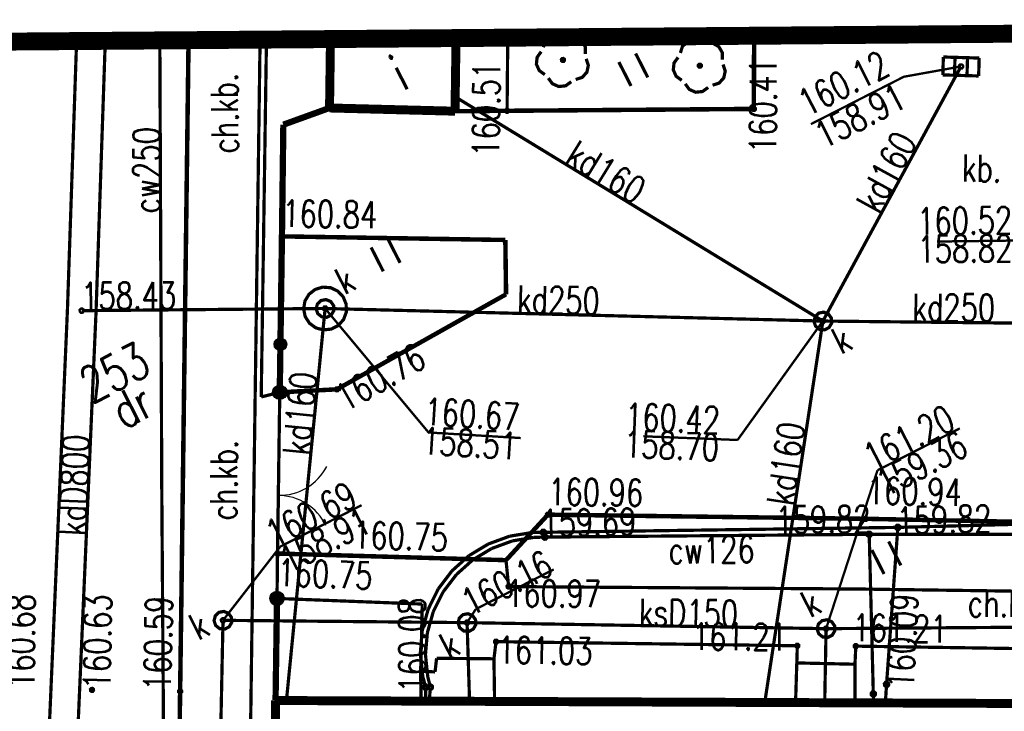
# Model space of a CAD drawing. Extents: x 0 to 7432618, y -40 to 5712028.
# Tile 137 of 165: x 7431554 to 7431582, y 5711679 to 5711698. Entities that reach past the tile are written whole.
import ezdxf
from ezdxf.enums import TextEntityAlignment as Align

# ---------------------------------------------------------------- set-up
doc = ezdxf.new("R2010")
doc.units = 0
doc.header["$MEASUREMENT"] = 0
for name, pattern in [('0', [1.5, 1, -0.5]), ('2218', [1, 0.5, -0.5]), ('3901', [0])]:
    doc.linetypes.add(name, pattern=pattern)
for name, color, linetype in [('Dzialki', 7, 'Continuous'), ('EGBB_E_T_0', 7, 'Continuous'), ('EGBB_L_0', 7, 'Continuous'), ('EGBE_L_3', 7, 'Continuous'), ('Numery_dzialek', 7, 'Continuous'), ('OTK_E_T_1', 7, 'Continuous'), ('OTK_E_T_3', 7, 'Continuous'), ('OTK_L_0', 7, 'Continuous'), ('OTK_L_1', 7, 'Continuous'), ('OTK_L_2', 7, 'Continuous'), ('OTK_L_4', 7, 'Continuous'), ('OTO_L_0', 7, 'Continuous'), ('OTO_L_1', 7, 'Continuous'), ('OTR_T_0', 7, 'Continuous'), ('OTZ_L_3', 7, 'Continuous'), ('OTZ_T_0', 7, 'Continuous'), ('SUCP_E_T_0', 7, 'Continuous'), ('SUCP_L_0', 7, 'Continuous'), ('SUCR_T_0', 7, 'Continuous'), ('SUK_E_T_4', 7, 'Continuous'), ('SUK_T_1', 7, 'Continuous'), ('SUK_T_3', 7, 'Continuous'), ('SUKP_E_T_0', 7, 'Continuous'), ('SUKP_L_0', 7, 'Continuous'), ('SUKR_T_0', 7, 'Continuous'), ('SUP_E_T_1', 7, 'Continuous'), ('SUP_L_1', 7, 'Continuous'), ('SUP_T_4', 7, 'Continuous'), ('Uzytki', 7, 'Continuous'), ('zakres', 7, 'Continuous')]:
    doc.layers.add(name, color=color, linetype=linetype)
doc.styles.add('STYL_ARIAL', font='simplex', dxfattribs={"width": 0.75, "oblique": 0.1})

# ---------------------------------------------------------------- blocks, each defined once
blk = doc.blocks.new('OTOB')
at = {"color": 0}
for centre, start, end in [((-1.5, 0), 0, 63.26058), ((1.5, 0), 116.73942, 180)]:
    blk.add_arc(centre, 1.5, start, end, dxfattribs=at)
blk = doc.blocks.new('KOGR')
at = {"color": 0}
for radius in [0.2, 0.18, 0.16, 0.14, 0.12, 0.1, 0.08, 0.06, 0.04, 0.02]:
    blk.add_circle((0, 0), radius, dxfattribs=at)

msp = doc.modelspace()

# ---------------------------------------------------------------- linework, layer by layer
at = {"layer": 'Dzialki', "color": 18, "true_color": 0x000000, "const_width": 0.09}
msp.add_lwpolyline([(7431560.311485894, 5711667.03784219), (7431560.735552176, 5711697.724286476)], dxfattribs=at)
at = {"layer": 'EGBB_L_0', "color": 18, "true_color": 0x000000, "const_width": 0.25}
for points in [[(7431562.7002797, 5711697.739738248), (7431562.673508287, 5711695.816908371)], [(7431566.175972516, 5711695.727218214), (7431566.20489577, 5711697.767193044)], [(7431562.673508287, 5711695.816908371), (7431566.175972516, 5711695.727218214)], [(7431561.167156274, 5711679.280812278), (7431561.0811464, 5711666.981073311)], [(7431592.48688263, 5711679.155962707), (7431561.167156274, 5711679.280812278)]]:
    msp.add_lwpolyline(points, dxfattribs=at)
at = {"layer": 'EGBE_L_3', "color": 18, "true_color": 0x000000, "const_width": 0.09}
for points in [[(7431565.661287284, 5711680.459471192), (7431565.619452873, 5711680.079011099)], [(7431567.262469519, 5711680.444792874), (7431565.661287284, 5711680.459471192)], [(7431567.281240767, 5711679.256386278), (7431567.262469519, 5711680.444792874)], [(7431565.619452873, 5711680.079011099), (7431565.216802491, 5711680.098315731)], [(7431565.216802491, 5711680.098315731), (7431565.22782788, 5711679.264545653)], [(7431575.715920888, 5711680.330076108), (7431575.681079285, 5711679.222881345)], [(7431577.339632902, 5711680.293207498), (7431575.715920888, 5711680.330076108)], [(7431577.338282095, 5711679.216320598), (7431577.339632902, 5711680.293207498)], [(7431565.22782788, 5711679.264545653), (7431567.281240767, 5711679.256386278)], [(7431575.681079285, 5711679.222881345), (7431577.338282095, 5711679.216320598)]]:
    msp.add_lwpolyline(points, dxfattribs=at)
at = {"layer": 'OTK_L_0', "color": 18, "linetype": '0', "true_color": 0x000000, "const_width": 0.09}
for points in [[(7431558.540907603, 5711682.297185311), (7431558.738715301, 5711697.708635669)], [(7431558.503628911, 5711679.537470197), (7431558.540907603, 5711682.297185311)], [(7431558.349104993, 5711668.091816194), (7431558.503628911, 5711679.537470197)]]:
    msp.add_lwpolyline(points, dxfattribs=at)
at = {"layer": 'OTK_L_1', "color": 18, "true_color": 0x000000, "const_width": 0.125}
for points in [[(7431558.738715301, 5711697.708635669), (7431558.540907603, 5711682.297185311)], [(7431574.516265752, 5711695.790533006), (7431574.525540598, 5711697.832505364)], [(7431566.175972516, 5711695.727218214), (7431567.629374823, 5711695.738251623)], [(7431567.629374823, 5711695.738251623), (7431574.516265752, 5711695.790533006)], [(7431561.345615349, 5711692.233488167), (7431567.580713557, 5711692.133236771)], [(7431567.580713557, 5711692.133236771), (7431567.601166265, 5711690.617294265)], [(7431567.601166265, 5711690.617294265), (7431562.880698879, 5711687.965184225)], [(7431562.880698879, 5711687.965184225), (7431561.284735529, 5711687.881512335)], [(7431568.770387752, 5711684.467861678), (7431567.599351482, 5711683.197793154)], [(7431577.639769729, 5711684.351830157), (7431568.770387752, 5711684.467861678)], [(7431594.091240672, 5711684.02502168), (7431577.639769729, 5711684.351830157)], [(7431567.599351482, 5711683.197793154), (7431561.220504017, 5711683.38192632)], [(7431558.540907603, 5711682.297185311), (7431558.503628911, 5711679.537470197)], [(7431558.503628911, 5711679.537470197), (7431558.349104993, 5711668.091816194)]]:
    msp.add_lwpolyline(points, dxfattribs=at)
at = {"layer": 'OTK_L_2', "color": 18, "linetype": '0', "true_color": 0x000000, "const_width": 0.09}
for points in [[(7431558.738715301, 5711697.708635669), (7431558.540907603, 5711682.297185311)], [(7431560.766933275, 5711687.752358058), (7431560.91371626, 5711697.725728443)], [(7431566.20489577, 5711697.767193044), (7431566.175972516, 5711695.727218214)], [(7431567.629374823, 5711695.738251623), (7431567.648054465, 5711697.778506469)], [(7431566.175972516, 5711695.727218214), (7431567.629374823, 5711695.738251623)], [(7431561.284735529, 5711687.881512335), (7431560.766933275, 5711687.752358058)], [(7431561.207649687, 5711682.129594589), (7431561.284735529, 5711687.881512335)], [(7431561.220504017, 5711683.38192632), (7431561.207649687, 5711682.129594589)], [(7431567.599351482, 5711683.197793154), (7431561.220504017, 5711683.38192632)], [(7431567.672033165, 5711682.460421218), (7431567.599351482, 5711683.197793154)], [(7431558.540907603, 5711682.297185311), (7431558.503628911, 5711679.537470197)], [(7431577.493647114, 5711682.391868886), (7431567.672033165, 5711682.460421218)], [(7431594.458719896, 5711682.15840468), (7431577.493647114, 5711682.391868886)], [(7431561.167156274, 5711679.280812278), (7431561.207649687, 5711682.129594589)], [(7431561.207649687, 5711682.129594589), (7431565.260713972, 5711681.972528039)], [(7431565.260713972, 5711681.972528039), (7431565.241113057, 5711681.019786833)], [(7431565.241113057, 5711681.019786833), (7431565.216802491, 5711680.098315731)], [(7431567.262469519, 5711680.444792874), (7431567.32144508, 5711680.923772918)], [(7431567.32144508, 5711680.923772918), (7431575.73017638, 5711680.808716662)], [(7431575.73017638, 5711680.808716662), (7431575.715920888, 5711680.330076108)], [(7431577.339632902, 5711680.293207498), (7431577.362628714, 5711680.798747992)], [(7431577.362628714, 5711680.798747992), (7431585.427049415, 5711680.67660566)], [(7431565.619452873, 5711680.079011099), (7431565.661287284, 5711680.459471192)], [(7431565.661287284, 5711680.459471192), (7431567.262469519, 5711680.444792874)], [(7431565.216802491, 5711680.098315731), (7431565.619452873, 5711680.079011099)], [(7431575.715920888, 5711680.330076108), (7431577.339632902, 5711680.293207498)], [(7431558.503628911, 5711679.537470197), (7431558.349104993, 5711668.091816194)], [(7431561.0811464, 5711666.981073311), (7431561.167156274, 5711679.280812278)]]:
    msp.add_lwpolyline(points, dxfattribs=at)
at = {"layer": 'OTK_L_4', "color": 18, "linetype": '0', "true_color": 0x000000, "const_width": 0.09}
for points in [[(7431574.525540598, 5711697.832505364), (7431574.516265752, 5711695.790533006)], [(7431562.673508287, 5711695.816908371), (7431561.384561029, 5711695.3509524)], [(7431566.175972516, 5711695.727218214), (7431562.673508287, 5711695.816908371)], [(7431574.516265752, 5711695.790533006), (7431567.629374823, 5711695.738251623)], [(7431567.629374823, 5711695.738251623), (7431566.175972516, 5711695.727218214)], [(7431561.384561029, 5711695.3509524), (7431561.345615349, 5711692.233488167)], [(7431561.345615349, 5711692.233488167), (7431567.580713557, 5711692.133236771)], [(7431567.580713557, 5711692.133236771), (7431567.601166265, 5711690.617294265)], [(7431567.601166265, 5711690.617294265), (7431562.880698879, 5711687.965184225)], [(7431561.284735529, 5711687.881512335), (7431561.220504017, 5711683.38192632)], [(7431562.880698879, 5711687.965184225), (7431561.284735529, 5711687.881512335)], [(7431567.599351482, 5711683.197793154), (7431568.770387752, 5711684.467861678)], [(7431568.770387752, 5711684.467861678), (7431577.639769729, 5711684.351830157)], [(7431577.639769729, 5711684.351830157), (7431594.091240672, 5711684.02502168)], [(7431561.220504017, 5711683.38192632), (7431567.599351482, 5711683.197793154)]]:
    msp.add_lwpolyline(points, dxfattribs=at)
at = {"layer": 'OTO_L_0', "color": 18, "linetype": '3901', "true_color": 0x000000, "const_width": 0.175}
for points in [[(7431562.673508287, 5711695.816908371), (7431561.384561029, 5711695.3509524)], [(7431561.384561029, 5711695.3509524), (7431561.345615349, 5711692.233488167)], [(7431561.345615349, 5711692.233488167), (7431561.284735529, 5711687.881512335)], [(7431561.207649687, 5711682.129594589), (7431561.167156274, 5711679.280812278)]]:
    msp.add_lwpolyline(points, dxfattribs=at)
at = {"layer": 'OTO_L_0', "color": 18, "true_color": 0x000000}
for radius in [0.175, 0.1575, 0.14, 0.1225, 0.105, 0.0875, 0.07, 0.0525, 0.035]:
    msp.add_circle((7431561.303494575, 5711689.222037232), radius, dxfattribs=at)
at = {"layer": 'OTO_L_1', "color": 18, "true_color": 0x000000, "const_width": 0.09}
for points in [[(7431561.284735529, 5711687.881512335), (7431561.207649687, 5711682.129594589)], [(7431561.207649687, 5711682.129594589), (7431561.284735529, 5711687.881512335)]]:
    msp.add_lwpolyline(points, dxfattribs=at)
at = {"layer": 'OTR_T_0', "color": 18, "true_color": 0x000000, "const_width": 0.09}
for points in [[(7431567.608945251, 5711695.778346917), (7431567.643271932, 5711695.781022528), (7431567.669470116, 5711695.758681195), (7431567.672145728, 5711695.724354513), (7431567.649804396, 5711695.698156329), (7431567.615477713, 5711695.695480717), (7431567.589279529, 5711695.717822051), (7431567.586603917, 5711695.752148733), (7431567.608945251, 5711695.778346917)], [(7431574.495836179, 5711695.8306283), (7431574.530162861, 5711695.833303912), (7431574.556361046, 5711695.810962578), (7431574.559036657, 5711695.776635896), (7431574.536695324, 5711695.750437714), (7431574.502368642, 5711695.747762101), (7431574.476170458, 5711695.770103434), (7431574.473494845, 5711695.804430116), (7431574.495836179, 5711695.8306283)], [(7431561.325185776, 5711692.273583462), (7431561.359512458, 5711692.276259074), (7431561.385710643, 5711692.253917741), (7431561.388386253, 5711692.219591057), (7431561.366044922, 5711692.193392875), (7431561.33171824, 5711692.190717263), (7431561.305520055, 5711692.213058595), (7431561.302844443, 5711692.247385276), (7431561.325185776, 5711692.273583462)], [(7431562.860269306, 5711688.005279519), (7431562.894595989, 5711688.00795513), (7431562.920794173, 5711687.985613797), (7431562.923469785, 5711687.951287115), (7431562.901128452, 5711687.925088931), (7431562.866801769, 5711687.922413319), (7431562.840603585, 5711687.944754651), (7431562.837927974, 5711687.979081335), (7431562.860269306, 5711688.005279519)], [(7431568.749958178, 5711684.507956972), (7431568.784284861, 5711684.510632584), (7431568.810483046, 5711684.488291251), (7431568.813158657, 5711684.453964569), (7431568.790817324, 5711684.427766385), (7431568.756490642, 5711684.425090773), (7431568.730292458, 5711684.447432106), (7431568.727616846, 5711684.481758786), (7431568.749958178, 5711684.507956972)], [(7431577.619340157, 5711684.391925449), (7431577.653666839, 5711684.39460106), (7431577.679865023, 5711684.372259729), (7431577.682540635, 5711684.337933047), (7431577.660199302, 5711684.311734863), (7431577.625872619, 5711684.309059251), (7431577.599674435, 5711684.331400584), (7431577.596998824, 5711684.365727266), (7431577.619340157, 5711684.391925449)], [(7431561.200074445, 5711683.422021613), (7431561.234401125, 5711683.424697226), (7431561.26059931, 5711683.402355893), (7431561.263274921, 5711683.368029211), (7431561.24093359, 5711683.341831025), (7431561.206606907, 5711683.339155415), (7431561.180408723, 5711683.361496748), (7431561.177733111, 5711683.39582343), (7431561.200074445, 5711683.422021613)], [(7431567.651603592, 5711682.500516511), (7431567.685930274, 5711682.503192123), (7431567.712128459, 5711682.480850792), (7431567.71480407, 5711682.446524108), (7431567.692462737, 5711682.420325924), (7431567.658136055, 5711682.417650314), (7431567.631937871, 5711682.439991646), (7431567.629262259, 5711682.474318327), (7431567.651603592, 5711682.500516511)], [(7431561.187220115, 5711682.169689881), (7431561.221546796, 5711682.172365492), (7431561.247744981, 5711682.150024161), (7431561.250420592, 5711682.115697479), (7431561.228079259, 5711682.089499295), (7431561.193752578, 5711682.086823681), (7431561.167554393, 5711682.109165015), (7431561.164878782, 5711682.143491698), (7431561.187220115, 5711682.169689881)], [(7431567.301015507, 5711680.963868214), (7431567.335342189, 5711680.966543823), (7431567.361540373, 5711680.94420249), (7431567.364215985, 5711680.909875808), (7431567.341874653, 5711680.883677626), (7431567.30754797, 5711680.881002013), (7431567.281349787, 5711680.903343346), (7431567.278674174, 5711680.937670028), (7431567.301015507, 5711680.963868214)], [(7431575.709746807, 5711680.848811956), (7431575.74407349, 5711680.851487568), (7431575.770271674, 5711680.829146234), (7431575.772947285, 5711680.794819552), (7431575.750605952, 5711680.768621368), (7431575.71627927, 5711680.765945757), (7431575.690081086, 5711680.78828709), (7431575.687405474, 5711680.82261377), (7431575.709746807, 5711680.848811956)], [(7431577.342199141, 5711680.838843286), (7431577.376525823, 5711680.841518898), (7431577.402724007, 5711680.819177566), (7431577.405399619, 5711680.784850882), (7431577.383058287, 5711680.7586527), (7431577.348731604, 5711680.755977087), (7431577.32253342, 5711680.77831842), (7431577.319857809, 5711680.812645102), (7431577.342199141, 5711680.838843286)], [(7431556.0232432, 5711679.61707506), (7431556.057569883, 5711679.619750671), (7431556.083768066, 5711679.59740934), (7431556.086443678, 5711679.563082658), (7431556.064102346, 5711679.536884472), (7431556.029775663, 5711679.534208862), (7431556.003577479, 5711679.556550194), (7431556.000901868, 5711679.590876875), (7431556.0232432, 5711679.61707506)], [(7431558.483199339, 5711679.577565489), (7431558.517526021, 5711679.580241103), (7431558.543724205, 5711679.557899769), (7431558.546399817, 5711679.523573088), (7431558.524058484, 5711679.497374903), (7431558.489731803, 5711679.494699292), (7431558.463533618, 5711679.517040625), (7431558.460858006, 5711679.551367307), (7431558.483199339, 5711679.577565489)]]:
    msp.add_lwpolyline(points, dxfattribs=at)
at = {"layer": 'OTZ_L_3', "color": 18, "linetype": '0', "true_color": 0x000000, "const_width": 0.09}
for points in [[(7431567.648054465, 5711697.778506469), (7431567.629374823, 5711695.738251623)], [(7431574.516265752, 5711695.790533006), (7431574.525540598, 5711697.832505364)], [(7431571.557908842, 5711696.668118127), (7431571.217415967, 5711697.33637302)], [(7431571.090130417, 5711696.429773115), (7431570.749637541, 5711697.098028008)], [(7431567.629374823, 5711695.738251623), (7431574.516265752, 5711695.790533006)], [(7431561.345615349, 5711692.233488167), (7431561.284735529, 5711687.881512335)], [(7431567.580713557, 5711692.133236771), (7431561.345615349, 5711692.233488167)], [(7431564.17503093, 5711691.256534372), (7431563.834538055, 5711691.924789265)], [(7431564.642809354, 5711691.494879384), (7431564.302316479, 5711692.163134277)], [(7431567.601166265, 5711690.617294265), (7431567.580713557, 5711692.133236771)], [(7431562.880698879, 5711687.965184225), (7431567.601166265, 5711690.617294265)], [(7431561.284735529, 5711687.881512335), (7431562.880698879, 5711687.965184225)], [(7431568.770387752, 5711684.467861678), (7431567.599351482, 5711683.197793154)], [(7431577.639769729, 5711684.351830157), (7431568.770387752, 5711684.467861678)], [(7431594.091240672, 5711684.02502168), (7431577.639769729, 5711684.351830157)], [(7431578.620133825, 5711683.050017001), (7431578.27964095, 5711683.718271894)], [(7431578.1523554, 5711682.811671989), (7431577.811862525, 5711683.479926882)], [(7431567.599351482, 5711683.197793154), (7431567.672033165, 5711682.460421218)], [(7431567.672033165, 5711682.460421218), (7431577.493647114, 5711682.391868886)], [(7431577.493647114, 5711682.391868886), (7431594.458719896, 5711682.15840468)]]:
    msp.add_lwpolyline(points, dxfattribs=at)
at = {"layer": 'OTZ_T_0', "color": 96, "true_color": 0x008000, "const_width": 0.09}
for points in [[(7431568.643687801, 5711697.511065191), (7431568.703918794, 5711697.69506418), (7431568.806793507, 5711697.787660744)], [(7431569.35740239, 5711697.783924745), (7431569.551053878, 5711697.783605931), (7431569.55106829, 5711697.793489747)], [(7431569.55106829, 5711697.793489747), (7431569.718739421, 5711697.686667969), (7431569.81571855, 5711697.519023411), (7431569.815981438, 5711697.325331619)], [(7431572.464658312, 5711697.351789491), (7431572.524889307, 5711697.535788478), (7431572.668851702, 5711697.665369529), (7431572.858303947, 5711697.705671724), (7431573.042565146, 5711697.64624773)], [(7431573.178462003, 5711697.624694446), (7431573.372024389, 5711697.624330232), (7431573.539709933, 5711697.52739227), (7431573.636689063, 5711697.359747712), (7431573.637041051, 5711697.166101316)], [(7431568.68271024, 5711696.747901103), (7431568.526253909, 5711696.862008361), (7431568.447629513, 5711697.039005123), (7431568.467768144, 5711697.231644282), (7431568.581246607, 5711697.388453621)], [(7431569.167989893, 5711697.19639653), (7431569.202316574, 5711697.199072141), (7431569.228514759, 5711697.176730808), (7431569.23119037, 5711697.142404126), (7431569.208849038, 5711697.11620594), (7431569.174522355, 5711697.11353033), (7431569.148324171, 5711697.135871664), (7431569.14564856, 5711697.170198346), (7431569.167989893, 5711697.19639653)], [(7431569.837495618, 5711697.189493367), (7431569.897079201, 5711697.005151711), (7431569.856656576, 5711696.815757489), (7431569.727204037, 5711696.67179645), (7431569.543045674, 5711696.611632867)], [(7431572.503769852, 5711696.5886708), (7431572.34722442, 5711696.70273266), (7431572.268600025, 5711696.879729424), (7431572.288738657, 5711697.072368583), (7431572.40230622, 5711697.22922332)], [(7431572.988960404, 5711697.037120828), (7431573.023287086, 5711697.039796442), (7431573.04948527, 5711697.017455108), (7431573.052160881, 5711696.983128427), (7431573.029819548, 5711696.956930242), (7431572.995492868, 5711696.954254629), (7431572.969294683, 5711696.976595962), (7431572.966619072, 5711697.010922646), (7431572.988960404, 5711697.037120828)], [(7431573.658555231, 5711697.030263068), (7431573.718049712, 5711696.84587601), (7431573.677627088, 5711696.656481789), (7431573.548174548, 5711696.512520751), (7431573.364105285, 5711696.452402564)], [(7431569.420532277, 5711696.549209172), (7431569.263702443, 5711696.435630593), (7431569.071145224, 5711696.415519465), (7431568.894162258, 5711696.494140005), (7431568.779959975, 5711696.650652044)], [(7431573.241591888, 5711696.389978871), (7431573.084672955, 5711696.276354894), (7431572.892115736, 5711696.256243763), (7431572.715132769, 5711696.334864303), (7431572.601019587, 5711696.491421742)]]:
    msp.add_lwpolyline(points, dxfattribs=at)
at = {"layer": 'SUCP_L_0', "color": 6, "true_color": 0xed00ed, "const_width": 0.09}
for points in [[(7431557.936751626, 5711697.702368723), (7431557.991788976, 5711685.115015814)], [(7431557.991788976, 5711685.115015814), (7431558.188949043, 5711657.965392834)], [(7431587.720284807, 5711684.347854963), (7431578.536038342, 5711684.112659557)], [(7431568.323239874, 5711683.968537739), (7431567.69874797, 5711683.866391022)], [(7431568.639961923, 5711683.974922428), (7431568.323239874, 5711683.968537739)], [(7431578.536038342, 5711684.112659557), (7431568.639961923, 5711683.974922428)], [(7431578.536038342, 5711684.112659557), (7431578.220457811, 5711679.73191659)], [(7431567.69874797, 5711683.866391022), (7431567.104608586, 5711683.648285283)], [(7431567.773946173, 5711683.734225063), (7431567.198541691, 5711683.522522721)], [(7431568.378865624, 5711683.834255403), (7431567.773946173, 5711683.734225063)], [(7431568.685700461, 5711683.841101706), (7431568.378865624, 5711683.834255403)], [(7431577.736974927, 5711683.918758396), (7431568.685700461, 5711683.841101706)], [(7431587.343389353, 5711683.920128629), (7431577.736974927, 5711683.918758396)], [(7431577.85128421, 5711679.46525041), (7431577.736974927, 5711683.918758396)], [(7431567.104608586, 5711683.648285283), (7431566.562407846, 5711683.322076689)], [(7431567.198541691, 5711683.522522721), (7431566.673078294, 5711683.206637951)], [(7431566.562407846, 5711683.322076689), (7431566.09133251, 5711682.899449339)], [(7431566.673078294, 5711683.206637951), (7431566.216120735, 5711682.79771346)], [(7431566.09133251, 5711682.899449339), (7431565.70839528, 5711682.395693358)], [(7431566.216120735, 5711682.79771346), (7431565.84410511, 5711682.310408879)], [(7431565.70839528, 5711682.395693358), (7431565.427279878, 5711681.82866752)], [(7431565.84410511, 5711682.310408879), (7431565.570094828, 5711681.761817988)], [(7431565.427279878, 5711681.82866752), (7431565.258117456, 5711681.218797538)], [(7431565.570094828, 5711681.761817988), (7431565.403868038, 5711681.171737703)], [(7431565.258117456, 5711681.218797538), (7431565.207002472, 5711680.588043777)], [(7431565.403868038, 5711681.171737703), (7431565.351260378, 5711680.560874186)], [(7431565.207002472, 5711680.588043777), (7431565.275686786, 5711679.958959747)], [(7431565.351260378, 5711680.560874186), (7431565.414254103, 5711679.950888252)], [(7431565.275686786, 5711679.958959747), (7431565.354357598, 5711679.652133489)], [(7431565.414254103, 5711679.950888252), (7431565.488517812, 5711679.653151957)], [(7431565.354357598, 5711679.652133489), (7431565.362089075, 5711679.264044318)], [(7431565.488517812, 5711679.653151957), (7431565.457798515, 5711679.263652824)], [(7431578.220457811, 5711679.73191659), (7431578.188038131, 5711679.212932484)], [(7431577.862447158, 5711679.214262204), (7431577.85128421, 5711679.46525041)]]:
    msp.add_lwpolyline(points, dxfattribs=at)
at = {"layer": 'SUCR_T_0', "color": 6, "true_color": 0xed00ed, "const_width": 0.09}
for points in [[(7431568.611587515, 5711684.030610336), (7431568.659278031, 5711684.034371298), (7431568.695649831, 5711684.003296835), (7431568.699410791, 5711683.955606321), (7431568.668336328, 5711683.91923452), (7431568.620645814, 5711683.915473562), (7431568.584274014, 5711683.946548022), (7431568.580513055, 5711683.994238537), (7431568.611587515, 5711684.030610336)], [(7431577.708600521, 5711683.974446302), (7431577.756291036, 5711683.978207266), (7431577.792662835, 5711683.947132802), (7431577.796423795, 5711683.899442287), (7431577.765349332, 5711683.863070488), (7431577.71765882, 5711683.859309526), (7431577.681287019, 5711683.89038399), (7431577.677526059, 5711683.938074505), (7431577.708600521, 5711683.974446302)], [(7431578.507663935, 5711684.168347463), (7431578.555354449, 5711684.172108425), (7431578.59172625, 5711684.141033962), (7431578.595487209, 5711684.093343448), (7431578.564412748, 5711684.056971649), (7431578.516722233, 5711684.053210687), (7431578.480350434, 5711684.084285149), (7431578.476589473, 5711684.131975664), (7431578.507663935, 5711684.168347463)], [(7431568.657326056, 5711683.896789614), (7431568.70501657, 5711683.900550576), (7431568.741388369, 5711683.869476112), (7431568.745149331, 5711683.821785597), (7431568.714074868, 5711683.785413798), (7431568.666384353, 5711683.781652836), (7431568.630012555, 5711683.8127273), (7431568.626251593, 5711683.860417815), (7431568.657326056, 5711683.896789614)], [(7431565.325983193, 5711679.707821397), (7431565.373673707, 5711679.711582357), (7431565.410045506, 5711679.680507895), (7431565.413806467, 5711679.63281738), (7431565.382732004, 5711679.596445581), (7431565.33504149, 5711679.592684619), (7431565.29866969, 5711679.623759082), (7431565.29490873, 5711679.671449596), (7431565.325983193, 5711679.707821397)], [(7431565.460143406, 5711679.708839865), (7431565.50783392, 5711679.712600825), (7431565.54420572, 5711679.681526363), (7431565.54796668, 5711679.633835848), (7431565.516892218, 5711679.597464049), (7431565.469201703, 5711679.593703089), (7431565.432829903, 5711679.62477755), (7431565.429068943, 5711679.672468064), (7431565.460143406, 5711679.708839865)], [(7431578.192083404, 5711679.787604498), (7431578.239773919, 5711679.79136546), (7431578.276145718, 5711679.760290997), (7431578.279906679, 5711679.712600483), (7431578.248832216, 5711679.676228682), (7431578.201141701, 5711679.672467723), (7431578.164769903, 5711679.703542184), (7431578.161008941, 5711679.751232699), (7431578.192083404, 5711679.787604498)], [(7431577.822909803, 5711679.520938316), (7431577.870600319, 5711679.524699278), (7431577.906972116, 5711679.493624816), (7431577.910733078, 5711679.445934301), (7431577.879658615, 5711679.409562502), (7431577.831968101, 5711679.40580154), (7431577.795596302, 5711679.436876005), (7431577.791835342, 5711679.484566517), (7431577.822909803, 5711679.520938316)]]:
    msp.add_lwpolyline(points, dxfattribs=at)
at = {"layer": 'SUK_T_1', "color": 36, "true_color": 0x803300, "const_width": 0.09}
for points in [[(7431579.791698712, 5711696.73979255), (7431579.806420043, 5711697.239545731)], [(7431579.806420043, 5711697.239545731), (7431580.806017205, 5711697.209924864)], [(7431580.13131392, 5711697.229892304), (7431580.116592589, 5711696.730139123)], [(7431580.481123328, 5711697.219578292), (7431580.466401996, 5711696.719825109)], [(7431580.806017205, 5711697.209924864), (7431580.791295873, 5711696.710171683)], [(7431580.791295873, 5711696.710171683), (7431579.791698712, 5711696.73979255)]]:
    msp.add_lwpolyline(points, dxfattribs=at)
at = {"layer": 'SUK_T_3', "color": 36, "true_color": 0x803300, "const_width": 0.09}
for points in [[(7431576.330533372, 5711690.09322373), (7431576.469020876, 5711690.119230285), (7431576.599476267, 5711690.066285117), (7431576.680717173, 5711689.951114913), (7431576.686660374, 5711689.810373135), (7431576.615670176, 5711689.688680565), (7431576.490216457, 5711689.624758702), (7431576.350038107, 5711689.638855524), (7431576.239668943, 5711689.726389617), (7431576.194246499, 5711689.859810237), (7431576.228092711, 5711689.996471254), (7431576.330533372, 5711690.09322373)], [(7431559.587162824, 5711681.741622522), (7431559.725650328, 5711681.76762908), (7431559.856105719, 5711681.714683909), (7431559.937346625, 5711681.599513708), (7431559.943289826, 5711681.458771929), (7431559.872299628, 5711681.337079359), (7431559.746845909, 5711681.273157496), (7431559.606667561, 5711681.287254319), (7431559.496298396, 5711681.374788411), (7431559.450875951, 5711681.508209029), (7431559.484722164, 5711681.644870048), (7431559.587162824, 5711681.741622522)], [(7431566.398912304, 5711681.67705459), (7431566.537399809, 5711681.703061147), (7431566.667855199, 5711681.650115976), (7431566.749096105, 5711681.534945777), (7431566.755039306, 5711681.394203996), (7431566.684049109, 5711681.272511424), (7431566.55859539, 5711681.208589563), (7431566.41841704, 5711681.222686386), (7431566.308047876, 5711681.310220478), (7431566.262625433, 5711681.443641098), (7431566.296471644, 5711681.580302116), (7431566.398912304, 5711681.67705459)], [(7431576.419674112, 5711681.508627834), (7431576.558161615, 5711681.534634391), (7431576.688617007, 5711681.48168922), (7431576.769857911, 5711681.366519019), (7431576.775801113, 5711681.225777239), (7431576.704810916, 5711681.104084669), (7431576.579357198, 5711681.040162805), (7431576.439178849, 5711681.054259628), (7431576.328809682, 5711681.141793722), (7431576.28338724, 5711681.275214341), (7431576.317233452, 5711681.411875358), (7431576.419674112, 5711681.508627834)]]:
    msp.add_lwpolyline(points, dxfattribs=at)
at = {"layer": 'SUKP_L_0', "color": 36, "true_color": 0x803300, "const_width": 0.09}
for points in [[(7431555.357888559, 5711690.176184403), (7431555.613950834, 5711697.684153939)], [(7431556.414572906, 5711697.690410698), (7431556.157318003, 5711690.145133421)], [(7431576.444030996, 5711689.870472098), (7431580.298857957, 5711696.974858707)], [(7431566.181649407, 5711696.128199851), (7431576.444030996, 5711689.870472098)], [(7431554.078855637, 5711660.727389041), (7431555.357888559, 5711690.176184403)], [(7431556.157318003, 5711690.145133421), (7431554.878134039, 5711660.692669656)], [(7431555.75760328, 5711690.160658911), (7431562.550514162, 5711690.221171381)], [(7431561.470797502, 5711679.278287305), (7431562.550514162, 5711690.221171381)], [(7431562.550514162, 5711690.221171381), (7431576.444030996, 5711689.870472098)], [(7431576.444030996, 5711689.870472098), (7431574.821394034, 5711679.226372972)], [(7431576.444030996, 5711689.870472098), (7431584.016191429, 5711689.789315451)], [(7431559.700660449, 5711681.518870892), (7431559.400113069, 5711666.910172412)], [(7431566.512409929, 5711681.454302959), (7431559.700660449, 5711681.518870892)], [(7431576.533171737, 5711681.285876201), (7431566.512409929, 5711681.454302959)], [(7431566.512409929, 5711681.454302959), (7431566.58229405, 5711679.259175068)], [(7431576.533171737, 5711681.285876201), (7431576.494608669, 5711679.219665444)], [(7431586.414708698, 5711681.359415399), (7431576.533171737, 5711681.285876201)]]:
    msp.add_lwpolyline(points, dxfattribs=at)
at = {"layer": 'SUKR_T_0', "color": 36, "true_color": 0x803300, "const_width": 0.065}
for points in [[(7431580.298857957, 5711696.974858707), (7431578.703585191, 5711696.688285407), (7431576.110399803, 5711695.366991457)], [(7431580.270483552, 5711697.030546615), (7431580.318174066, 5711697.034307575), (7431580.354545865, 5711697.003233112), (7431580.358306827, 5711696.9555426), (7431580.327232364, 5711696.919170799), (7431580.27954185, 5711696.915409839), (7431580.243170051, 5711696.946484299), (7431580.239409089, 5711696.994174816), (7431580.270483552, 5711697.030546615)], [(7431579.630440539, 5711692.090096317), (7431582.263059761, 5711692.122738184)], [(7431562.522139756, 5711690.276859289), (7431562.56983027, 5711690.280620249), (7431562.60620207, 5711690.249545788), (7431562.60996303, 5711690.201855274), (7431562.578888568, 5711690.165483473), (7431562.531198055, 5711690.161722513), (7431562.494826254, 5711690.192796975), (7431562.491065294, 5711690.24048749), (7431562.522139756, 5711690.276859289)], [(7431555.729228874, 5711690.216346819), (7431555.776919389, 5711690.220107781), (7431555.813291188, 5711690.189033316), (7431555.81705215, 5711690.141342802), (7431555.785977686, 5711690.104971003), (7431555.738287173, 5711690.101210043), (7431555.701915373, 5711690.132284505), (7431555.698154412, 5711690.17997502), (7431555.729228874, 5711690.216346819)], [(7431562.550514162, 5711690.221171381), (7431565.438047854, 5711686.760941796)], [(7431576.444030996, 5711689.870472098), (7431574.062387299, 5711686.551592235)], [(7431576.415656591, 5711689.926160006), (7431576.463347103, 5711689.929920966), (7431576.499718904, 5711689.898846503), (7431576.503479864, 5711689.851155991), (7431576.472405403, 5711689.81478419), (7431576.424714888, 5711689.81102323), (7431576.388343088, 5711689.84209769), (7431576.384582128, 5711689.889788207), (7431576.415656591, 5711689.926160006)], [(7431565.438047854, 5711686.760941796), (7431568.011986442, 5711686.605660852)], [(7431577.968000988, 5711685.705258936), (7431580.265461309, 5711686.875873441)], [(7431571.431557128, 5711686.654428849), (7431574.062387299, 5711686.551592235)], [(7431576.533171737, 5711681.285876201), (7431577.968000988, 5711685.705258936)], [(7431561.296504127, 5711683.574184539), (7431563.569818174, 5711684.7324959)], [(7431559.700660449, 5711681.518870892), (7431561.296504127, 5711683.574184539)], [(7431566.754812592, 5711681.830561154), (7431568.931363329, 5711682.939569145)], [(7431566.512409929, 5711681.454302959), (7431566.754812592, 5711681.830561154)], [(7431559.672286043, 5711681.5745588), (7431559.719976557, 5711681.57831976), (7431559.756348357, 5711681.547245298), (7431559.760109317, 5711681.499554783), (7431559.729034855, 5711681.463182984), (7431559.68134434, 5711681.459422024), (7431559.644972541, 5711681.490496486), (7431559.64121158, 5711681.538187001), (7431559.672286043, 5711681.5745588)], [(7431566.484035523, 5711681.509990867), (7431566.531726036, 5711681.513751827), (7431566.568097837, 5711681.482677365), (7431566.571858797, 5711681.43498685), (7431566.540784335, 5711681.398615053), (7431566.49309382, 5711681.394854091), (7431566.456722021, 5711681.425928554), (7431566.452961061, 5711681.473619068), (7431566.484035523, 5711681.509990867)], [(7431576.50479733, 5711681.34156411), (7431576.552487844, 5711681.345325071), (7431576.588859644, 5711681.314250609), (7431576.592620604, 5711681.266560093), (7431576.561546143, 5711681.230188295), (7431576.513855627, 5711681.226427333), (7431576.477483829, 5711681.257501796), (7431576.473722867, 5711681.30519231), (7431576.50479733, 5711681.34156411)], [(7431561.442423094, 5711679.333975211), (7431561.49011361, 5711679.337736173), (7431561.52648541, 5711679.30666171), (7431561.53024637, 5711679.258971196), (7431561.499171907, 5711679.222599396), (7431561.451481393, 5711679.218838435), (7431561.415109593, 5711679.249912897), (7431561.411348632, 5711679.297603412), (7431561.442423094, 5711679.333975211)], [(7431574.792552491, 5711679.278792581), (7431574.840243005, 5711679.282553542), (7431574.876614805, 5711679.25147908), (7431574.880375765, 5711679.203788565), (7431574.849301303, 5711679.167416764), (7431574.801610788, 5711679.163655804), (7431574.765238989, 5711679.194730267), (7431574.761478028, 5711679.242420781), (7431574.792552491, 5711679.278792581)]]:
    msp.add_lwpolyline(points, dxfattribs=at)
at = {"layer": 'SUP_L_1', "color": 36, "true_color": 0x803300, "const_width": 0.09}
msp.add_lwpolyline([(7431562.292686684, 5711689.679367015), (7431562.114331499, 5711689.809139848), (7431561.99494564, 5711689.99454809), (7431561.950551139, 5711690.210534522), (7431561.987273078, 5711690.427897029), (7431562.100011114, 5711690.617437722), (7431562.273575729, 5711690.753459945), (7431562.484582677, 5711690.817539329), (7431562.704430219, 5711690.801050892), (7431562.903539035, 5711690.706319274), (7431563.05488953, 5711690.546064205), (7431563.138282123, 5711690.341867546), (7431563.142191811, 5711690.12141457), (7431563.06616923, 5711689.914442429), (7431562.920556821, 5711689.748891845), (7431562.724952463, 5711689.647094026), (7431562.505771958, 5711689.622845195), (7431562.292686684, 5711689.679367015)], dxfattribs=at)
at = {"layer": 'SUP_T_4', "color": 18, "true_color": 0x000000, "const_width": 0.09}
msp.add_lwpolyline([(7431562.437016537, 5711690.443923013), (7431562.575504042, 5711690.46992957), (7431562.705959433, 5711690.4169844), (7431562.787200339, 5711690.301814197), (7431562.79314354, 5711690.16107242), (7431562.722153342, 5711690.039379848), (7431562.596699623, 5711689.975457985), (7431562.456521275, 5711689.989554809), (7431562.346152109, 5711690.0770889), (7431562.300729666, 5711690.21050952), (7431562.334575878, 5711690.347170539), (7431562.437016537, 5711690.443923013)], dxfattribs=at)
at = {"layer": 'Uzytki', "color": 96, "linetype": '2218', "true_color": 0x008000, "const_width": 0.09}
msp.add_lwpolyline([(7431560.735104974, 5711697.724283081), (7431560.311485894, 5711667.03784219)], dxfattribs=at)
at = {"layer": 'zakres', "color": 18, "linetype": '0', "true_color": 0x000000, "const_width": 0.5}
msp.add_lwpolyline([(7431170.861009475, 5711694.664445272), (7431172.664392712, 5711623.535806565), (7431599.413468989, 5711624.946824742), (7431599.510729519, 5711698.028618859), (7431170.861009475, 5711694.664445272)], dxfattribs=at)

# ---------------------------------------------------------------- block references
at = {"layer": 'OTO_L_1', "color": 18, "true_color": 0x000000}
for name, p, rotation in [('KOGR', (7431561.284735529, 5711687.881512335), 27), ('OTOB', (7431561.246192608, 5711685.005553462), 269.22937), ('KOGR', (7431561.207649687, 5711682.129594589), 27)]:
    msp.add_blockref(name, p, dxfattribs=dict(at, rotation=rotation))

# ---------------------------------------------------------------- texts
at = {"layer": 'EGBB_E_T_0', "color": 18, "true_color": 0x000000, "style": 'STYL_ARIAL', "width": 0.75}
msp.add_text('i', height=1, rotation=27, dxfattribs=at).set_placement((7431564.612161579, 5711696.786856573), align=Align.MIDDLE_CENTER)
at = {"layer": 'Numery_dzialek', "color": 18, "true_color": 0x000000, "style": 'STYL_ARIAL', "width": 0.75}
msp.add_text('253', height=1, rotation=27, dxfattribs=at).set_placement((7431555.589240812, 5711688.443909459), align=Align.TOP_LEFT)
at = {"layer": 'OTK_E_T_1', "color": 18, "true_color": 0x000000, "style": 'STYL_ARIAL'}
for height, rotation, width, p in [(0.7499999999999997, 90.7597, 0.7500000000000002, (7431559.744821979, 5711695.666858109)), (0.75, 89.5924, 0.75, (7431559.72028509, 5711685.431759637)), (0.7500000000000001, 359.6676, 0.7499999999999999, (7431581.606401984, 5711681.989236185))]:
    msp.add_text('ch.kb.', height=height, rotation=rotation, dxfattribs=dict(at, width=width)).set_placement(p, align=Align.MIDDLE_CENTER)
at = {"layer": 'OTK_E_T_3', "color": 18, "true_color": 0x000000, "style": 'STYL_ARIAL', "width": 0.75}
msp.add_text('kb.', height=0.75, rotation=358.862, dxfattribs=at).set_placement((7431580.876057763, 5711694.134075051), align=Align.MIDDLE_CENTER)
at = {"layer": 'OTR_T_0', "color": 18, "true_color": 0x000000, "style": 'STYL_ARIAL'}
for s, height, rotation, width, p in [('160.51', 0.7499999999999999, 89.4748, 0.7500000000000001, (7431567.635508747, 5711694.453058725)), ('160.84', 0.75, 359.0788000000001, 0.75, (7431561.346283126, 5711692.275130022)), ('160.96', 0.7499999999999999, 359.2505, 0.7500000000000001, (7431568.770921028, 5711684.509547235)), ('160.94', 0.75, 358.862, 0.75, (7431577.658044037, 5711684.542621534)), ('160.75', 0.7500000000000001, 358.3465, 0.7499999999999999, (7431563.313613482, 5711683.305329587)), ('160.75', 0.75, 357.7808000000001, 0.75, (7431561.199242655, 5711682.259092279)), ('160.59', 0.75, 88.8273, 0.75, (7431558.461985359, 5711679.538361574)), ('161.21', 0.75, 359.1323, 0.75, (7431577.262053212, 5711680.715515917)), ('161.03', 0.7500000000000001, 359.2161, 0.7499999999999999, (7431567.353185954, 5711680.094721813))]:
    msp.add_text(s, height=height, rotation=rotation, dxfattribs=dict(at, width=width)).set_placement(p, align=Align.BOTTOM_LEFT)
for s, height, rotation, width, p in [('160.41', 0.75, 89.73879999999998, 0.75, (7431574.391473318, 5711694.56141229)), ('160.76', 0.7500000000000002, 29.3287, 0.7499999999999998, (7431562.752544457, 5711687.980132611)), ('160.97', 0.7499999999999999, 359.6001000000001, 0.7500000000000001, (7431567.60207613, 5711682.650363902)), ('160.68', 0.75, 89.65070000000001, 0.75, (7431553.683542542, 5711679.604053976))]:
    msp.add_text(s, height=height, rotation=rotation, dxfattribs=dict(at, width=width)).set_placement(p, align=Align.TOP_LEFT)
at = {"layer": 'OTR_T_0', "color": 18, "true_color": 0x000000, "style": 'STYL_ARIAL', "width": 0.7500000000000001}
msp.add_text('160.63', height=0.7499999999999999, rotation=89.2645, dxfattribs=at).set_placement((7431556.178480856, 5711679.59280635), align=Align.MIDDLE_LEFT)
at = {"layer": 'OTR_T_0', "color": 18, "true_color": 0x000000, "style": 'STYL_ARIAL', "width": 0.7500000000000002}
msp.add_text('161.21', height=0.7499999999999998, rotation=359.6501, dxfattribs=at).set_placement((7431575.437567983, 5711680.453678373), align=Align.BOTTOM_RIGHT)
at = {"layer": 'SUCP_E_T_0', "color": 6, "true_color": 0xed00ed, "style": 'STYL_ARIAL'}
for s, height, rotation, width, p in [('cw250', 0.7499999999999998, 90.25040000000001, 0.7500000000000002, (7431557.568633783, 5711694.080036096)), ('cw126', 0.7500000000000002, 0.7973999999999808, 0.7499999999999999, (7431573.336928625, 5711683.489828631))]:
    msp.add_text(s, height=height, rotation=rotation, dxfattribs=dict(at, width=width)).set_placement(p, align=Align.MIDDLE_CENTER)
at = {"layer": 'SUCR_T_0', "color": 6, "true_color": 0xed00ed, "style": 'STYL_ARIAL'}
for s, rotation, width, p in [('159.69', 0.8826000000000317, 0.7499999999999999, (7431568.584491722, 5711684.235994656)), ('159.82', 1.466900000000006, 0.75, (7431578.497905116, 5711684.299176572)), ('160.08', 90.4161, 0.75, (7431564.989818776, 5711679.505448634)), ('160.09', 87.3583, 0.7499999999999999, (7431578.602384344, 5711679.614735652))]:
    msp.add_text(s, height=0.7500000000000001, rotation=rotation, dxfattribs=dict(at, width=width)).set_placement(p, align=Align.MIDDLE_LEFT)
at = {"layer": 'SUCR_T_0', "color": 6, "true_color": 0xed00ed, "style": 'STYL_ARIAL', "width": 0.75}
msp.add_text('159.82', height=0.75, rotation=0.5889000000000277, dxfattribs=at).set_placement((7431577.771731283, 5711684.347912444), align=Align.MIDDLE_RIGHT)
at = {"layer": 'SUK_E_T_4', "color": 36, "true_color": 0x803300, "style": 'STYL_ARIAL', "width": 0.75}
for p in [(7431577.04731388, 5711688.730957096), (7431576.186918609, 5711681.381503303), (7431559.110972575, 5711680.749726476), (7431566.102142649, 5711680.214741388)]:
    msp.add_text('k', height=0.75, rotation=27, dxfattribs=at).set_placement(p, align=Align.BOTTOM_LEFT)
at = {"layer": 'SUKP_E_T_0', "color": 36, "true_color": 0x803300, "style": 'STYL_ARIAL'}
for s, height, rotation, width, p in [('kd160', 0.7500000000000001, 61.5158, 0.7499999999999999, (7431578.214434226, 5711694.033905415)), ('kd160', 0.75, 328.6075, 0.75, (7431570.396309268, 5711694.031262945)), ('kd250', 0.7499999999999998, 358.5541, 0.7500000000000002, (7431569.061415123, 5711690.456957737)), ('kd250', 0.7500000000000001, 359.4721, 0.75, (7431580.096258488, 5711690.247884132)), ('kd160', 0.7500000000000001, 84.3649, 0.7499999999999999, (7431561.846484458, 5711687.294006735)), ('kd160', 0.7499999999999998, 81.33250000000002, 0.7500000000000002, (7431575.406475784, 5711685.892566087)), ('kdD800', 0.75, 87.68589999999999, 0.7500000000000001, (7431555.547691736, 5711685.292346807)), ('ksD150', 0.7500000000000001, 359.0373999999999, 0.7499999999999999, (7431572.691517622, 5711681.719010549))]:
    msp.add_text(s, height=height, rotation=rotation, dxfattribs=dict(at, width=width)).set_placement(p, align=Align.MIDDLE_CENTER)
at = {"layer": 'SUKR_T_0', "color": 36, "true_color": 0x803300, "style": 'STYL_ARIAL', "width": 0.75}
for s, p in [('160.12', (7431576.008615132, 5711695.56675512)), ('158.91', (7431576.468280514, 5711694.664611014))]:
    msp.add_text(s, height=0.75, rotation=27, dxfattribs=at).set_placement(p)
at = {"layer": 'SUKR_T_0', "color": 36, "true_color": 0x803300, "style": 'STYL_ARIAL'}
for s, height, rotation, width, p in [('160.52', 0.75, 0.7116999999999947, 0.75, (7431579.070401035, 5711693.029761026)), ('158.82', 0.75, 0.7116999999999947, 0.75, (7431579.078573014, 5711692.247847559)), ('160.67', 0.7499999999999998, 356.5470000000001, 0.7499999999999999, (7431565.351207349, 5711687.725665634)), ('160.42', 0.7500000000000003, 357.7620999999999, 0.7499999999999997, (7431570.938931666, 5711687.580070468)), ('161.20', 0.75, 27, 0.75, (7431577.491257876, 5711686.353248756)), ('158.51', 0.7499999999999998, 356.5470000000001, 0.7499999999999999, (7431565.282883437, 5711686.911060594)), ('158.70', 0.7500000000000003, 357.7620999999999, 0.7499999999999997, (7431570.909947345, 5711686.820638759)), ('159.36', 0.75, 27, 0.75, (7431577.853975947, 5711685.620448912)), ('160.69', 0.75, 27, 0.75, (7431560.803783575, 5711684.211901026)), ('158.91', 0.75, 27, 0.75, (7431561.195318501, 5711683.488845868))]:
    msp.add_text(s, height=height, rotation=rotation, dxfattribs=dict(at, width=width)).set_placement(p, align=Align.TOP_LEFT)
for s, height, rotation, width, p in [('158.43', 0.7499999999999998, 0.1793999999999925, 0.7500000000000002, (7431555.741832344, 5711690.570914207)), ('160.16', 0.75, 27, 0.75, (7431566.440496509, 5711681.96086714))]:
    msp.add_text(s, height=height, rotation=rotation, dxfattribs=dict(at, width=width)).set_placement(p, align=Align.MIDDLE_LEFT)
at = {"layer": 'SUP_E_T_1', "color": 18, "true_color": 0x000000, "style": 'STYL_ARIAL', "width": 0.75}
msp.add_text('k', height=0.75, rotation=27, dxfattribs=at).set_placement((7431563.187808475, 5711690.392467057), align=Align.BOTTOM_LEFT)
at = {"layer": 'Uzytki', "color": 96, "true_color": 0x008000, "style": 'STYL_ARIAL', "width": 0.75}
msp.add_text('dr', height=1, rotation=27, dxfattribs=at).set_placement((7431557.522496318, 5711686.790475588), align=Align.BOTTOM_CENTER)

doc.saveas('drawing.dxf')
